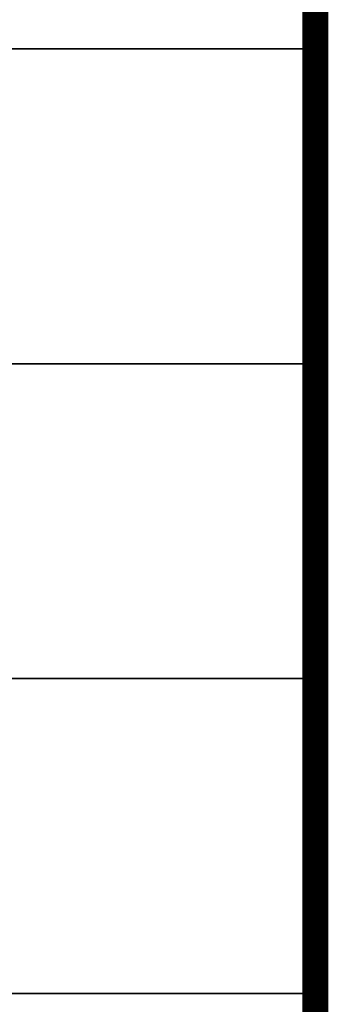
# Model space of a CAD drawing. Header units: millimetres. Extents: x 708158 to 1984082, y -168213 to -53.
# Tile 120 of 220: x 958111 to 958995, y -90181 to -87367. Entities that reach past the tile are written whole.
import ezdxf

# ---------------------------------------------------------------- set-up
doc = ezdxf.new("R2010")
doc.units = ezdxf.units.MM
doc.header["$LTSCALE"] = 1000
doc.layers.get('0').update_dxf_attribs({"color": 8})
doc.layers.add('图框', color=4, linetype='Continuous', lineweight=35)

# ---------------------------------------------------------------- blocks, each defined once
blk = doc.blocks.new('A$C998f5811')
at = {"layer": '图框', "color": 4}
for p, q in [((-7500, 20250), (-1500, 20250)), ((-7500, 19350), (-1500, 19350)), ((-7500, 18450), (-1500, 18450)), ((-7500, 17550), (-1500, 17550))]:
    blk.add_line(p, q, dxfattribs=at)
at = {"layer": '图框', "color": 4, "const_width": 74.2}
blk.add_lwpolyline([(-122400, 1500), (-1500, 1500), (-1500, 87600), (-122400, 87600)], close=True, dxfattribs=at)

msp = doc.modelspace()

# ---------------------------------------------------------------- block references
msp.add_blockref('A$C998f5811', (960457.6, -107699.9))

doc.saveas('drawing.dxf')
